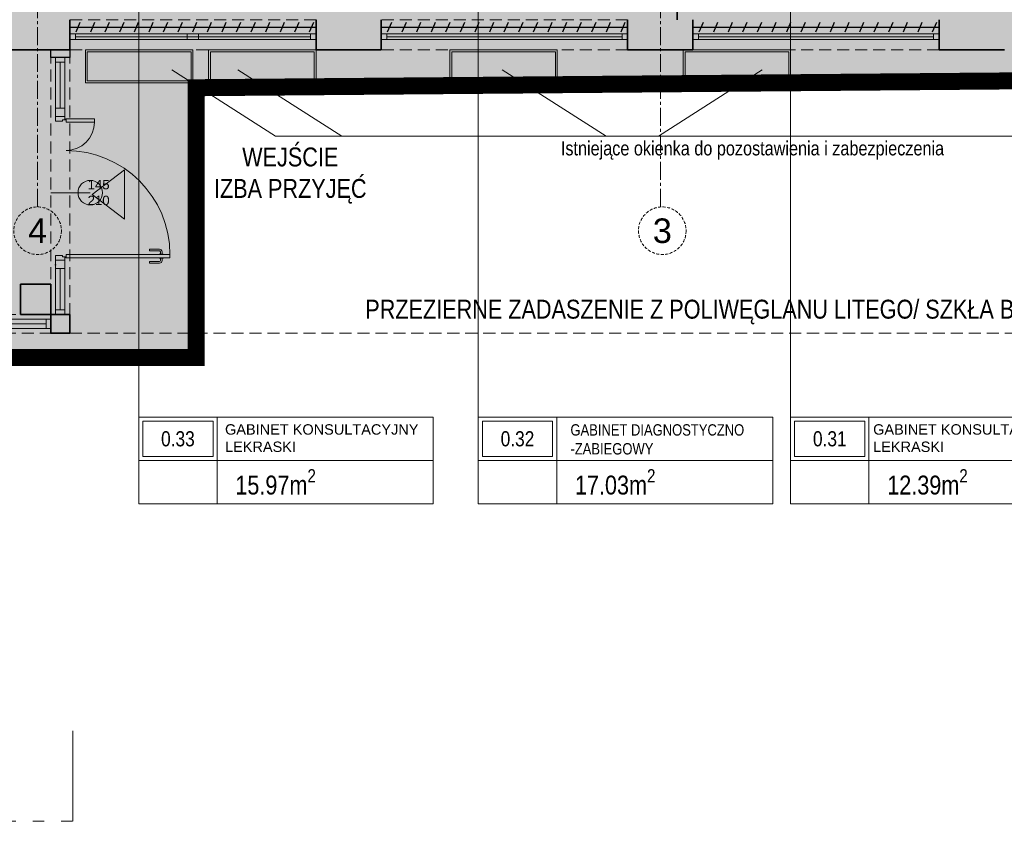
# Model space of a CAD drawing. Header units: millimetres. Extents: x -9409 to -3369, y -15007 to -6597.
# Tile 20 of 132: x -8231 to -7188, y -13874 to -13025. Entities that reach past the tile are written whole.
import ezdxf
from ezdxf.enums import TextEntityAlignment as Align

# ---------------------------------------------------------------- set-up
doc = ezdxf.new("R2010")
doc.units = ezdxf.units.MM
for name, pattern in [('ACAD_ISO02W100', [15, 12, -3]), ('ACAD_ISO03W100', [30, 12, -18]), ('CACHE2', [4.7625, 3.175, -1.5875]), ('CENTER2', [28.575, 19.05, -3.175, 3.175, -3.175]), ('CONTINU', [0]), ('DASHED', [19.05, 12.7, -6.35]), ('DASHED2', [0.375, 0.25, -0.125])]:
    doc.linetypes.add(name, pattern=pattern)
doc.layers.add('_okna last okna', color=251, linetype='Continuous')
doc.layers.add('sq_sc.kurtynowa', color=4, linetype='Continuous')
for name, color, linetype, lineweight, true_color in [('_rolety', 7, 'Continuous', 25, 0x21dec2), ('SQ_STOLARKA ISTNIEJĄCA', 7, 'Continuous', 9, 0x575757), ('SQ_Widok', 7, 'DASHED', 15, 0x474747)]:
    doc.layers.add(name, color=color, linetype=linetype, lineweight=lineweight, true_color=true_color)
for name, color, linetype, lineweight in [('A-AREA-____-IDEN', 81, 'Continuous', 5), ('A-AREA-IDEN', 7, 'Continuous', 9), ('SQ_Drzwi', 170, 'Continuous', 9), ('SQ_HATCH', 140, 'Continuous', 13), ('SQ_ISTN.Ściany', 140, 'Continuous', 35), ('SQ_Nadproża', 112, 'DASHED', 13), ('Sq_Okna', 170, 'Continuous', 9), ('SQ_Opisy', 7, 'Continuous', 18), ('SQ_Osie', 220, 'CENTER2', 9), ('SQ_PROJ.Ściany', 7, 'Continuous', 35), ('SQ_ZAKRES_OPRACOWANIA', 7, 'ACAD_ISO02W100', 20)]:
    doc.layers.add(name, color=color, linetype=linetype, lineweight=lineweight)
doc.styles.add('Arial Narrow_2', font='ARIALN.TTF', dxfattribs={"height": 20})
doc.styles.get("Standard").update_dxf_attribs({"font": 'arial.ttf'})

# ---------------------------------------------------------------- blocks, each defined once
blk = doc.blocks.new('ET_pom_prokocim 1_200 - SZEROKA --4287470-__- 0_00 parter')
at = {"layer": 'A-AREA-____-IDEN'}
blk.add_line((2.943, 0.629), (2.943, -1.377), dxfattribs=at)
blk.add_wipeout([(-3.629, 2.634), (10, 2.634), (10, -1.377), (-3.629, -1.377)])
for p, q in [((-3.629, -1.377), (-3.629, 2.634)), ((-3.629, 2.634), (10, 2.634)), ((0, 0.629), (0, 2.634)), ((10, 2.634), (10, -1.377)), ((-3.629, 0.629), (0, 0.629)), ((0, 0.629), (0, -1.377)), ((10, 0.629), (0, 0.629)), ((10, -1.377), (-3.629, -1.377))]:
    blk.add_line(p, q, dxfattribs=at)
blk.add_lwpolyline([(-3.441, 0.817), (-0.188, 0.817), (-0.188, 2.446), (-3.441, 2.446)], close=True, dxfattribs=at)
blk = doc.blocks.new('KLAMKA')
for p, q in [((-10, -18.4), (-10, -7)), ((-8, -18.4), (-8, -7)), ((-4.3, -4), (-7, -4)), ((-4.3, -6), (-7, -6)), ((-4.3, -3.1), (-4.3, -6.9)), ((-3.5, -2.5), (-3.7, -2.5)), ((-3.5, -7.5), (-3.7, -7.5)), ((0, -2.5), (0.2, -2.5)), ((0, -7.5), (0.2, -7.5)), ((0.8, -3.1), (0.8, -6.9)), ((3.5, -4), (0.8, -4)), ((3.5, -6), (0.8, -6)), ((4.5, -18.4), (4.5, -7)), ((6.5, -18.4), (6.5, -7)), ((-8.6, -19), (-9.4, -19)), ((5.9, -19), (5.1, -19))]:
    blk.add_line(p, q)
for centre, radius, start, end in [((-7, -7), 3, 90, 180), ((-7, -7), 1, 90, 180), ((-3.7, -3.1), 0.6, 90, 180), ((-3.7, -6.9), 0.6, 180, 270), ((0.2, -3.1), 0.6, 0, 90), ((0.2, -6.9), 0.6, 270, 360), ((3.5, -7), 3, 360, 90), ((3.5, -7), 1, 0, 90), ((-9.4, -18.4), 0.6, 180, 270), ((-8.6, -18.4), 0.6, 270, 360), ((5.1, -18.4), 0.6, 180, 270), ((5.9, -18.4), 0.6, 270, 360)]:
    blk.add_arc(centre, radius, start, end)
blk = doc.blocks.new('osie bud A')
at = {"layer": 'SQ_Osie'}
for p, q in [((24134.3, 19372.6), (24134.3, 17597.3)), ((24794.3, 19372.6), (24794.3, 17597.3))]:
    blk.add_line(p, q, dxfattribs=at)
at = {"layer": 'SQ_Osie', "linetype": 'ByBlock'}
for centre in [(24132.5, 19397.8), (24794.2, 19397.8)]:
    blk.add_circle(centre, 25.2, dxfattribs=at)
at = {"layer": 'SQ_Osie'}
for s, p in [('3', (24132.5, 19397.8)), ('4', (24794.2, 19397.8))]:
    blk.add_text(s, height=26, rotation=180, dxfattribs=at).set_placement(p, align=Align.MIDDLE_CENTER)
blk = doc.blocks.new('stan projektowany')
at = {"layer": 'SQ_HATCH'}
h = blk.add_hatch(dxfattribs=at)
h.set_pattern_fill('ANGLE')
h.set_pattern_definition([(0, (-10464.962, 6233.929), (0, 6.985), [5.08, -1.905]), (90, (-10464.962, 6233.929), (-6.985, 4e-16), [5.08, -1.905])])
h.paths.add_polyline_path([(-15233.1, 8198.7), (-15198.1, 8198.7), (-15176.6, 8198.7), (-15176.6, 8216.2), (-15144.6, 8216.2), (-15144.6, 8147.2), (-15144.6, 7886.2), (-15144.6, 7837.2), (-15144.6, 7734.8), (-15104.7, 7734.8), (-15104.6, 10535.6), (-15737.6, 10535.6), (-15737.6, 10615.6), (-15789.6, 10615.6), (-16075.6, 10615.6), (-16075.6, 9587.3), (-16120.1, 9587.3), (-16120.1, 9436.6), (-16071.6, 9436.6), (-16071.6, 9307.6), (-16259.6, 9307.6), (-16259.6, 8898.7), (-16704.6, 8898.7), (-16704.6, 7768.2), (-16704.6, 7751.8), (-16685.6, 7751.8), (-16685.6, 7130.6), (-16718.1, 7131.6), (-16718.1, 7178.2), (-16999.6, 7178.2), (-16999.6, 7808.2), (-19394.6, 7808.2), (-19394.6, 6211.2), (-19462.5, 6211.2), (-19462.5, 5925.5), (-18509.3, 5925.5), (-18509.3, 6211.2), (-17103, 6223), (-17103, 5881.5), (-15104.7, 5873.3), (-15104.7, 7734.8), (-15144.6, 7734.8), (-15144.6, 7707.2), (-15176.6, 7707.2), (-15176.6, 7706.7), (-15176.6, 7706.7), (-15259.9, 7706.7), (-15259.9, 7706.8), (-15259.9, 7707.2), (-15292.7, 7707.2), (-15292.7, 7696.7), (-15292.7, 7696.7), (-15292.7, 7706.7), (-15297.7, 7706.6), (-15297.7, 7699.4, 0.414214), (-15297.4, 7699.1), (-15296.5, 7699.1, -0.414214), (-15296.2, 7698.8), (-15296.2, 7696.9, 0.527766), (-15295.9, 7696.6, -0.450501), (-15295.3, 7696.1, -0.414104), (-15295.8, 7695.5), (-15295.1, 7695.5), (-15295.8, 7695.5, -0.414323), (-15296.3, 7696.1, -0.409171), (-15295.9, 7696.7, -0.450389), (-15296.2, 7696.9), (-15296.2, 7698.8, 0.414214), (-15296.5, 7699.1), (-15297.4, 7699.1, -0.414214), (-15297.7, 7699.4), (-15297.7, 7706.6), (-15292.7, 7706.7), (-15292.7, 7707.2), (-15259.9, 7707.2), (-15259.9, 7734.8), (-15473.3, 7734.8), (-15473.3, 7771.1, -0.414214), (-15477.3, 7775.1, -1), (-15469.3, 7775.1, -0.414214), (-15473.3, 7771.1), (-15473.3, 7749.3), (-15457.7, 7749.3), (-15457.7, 7760.1), (-15458, 7760.2), (-15458, 7773.9), (-15458, 7787.5), (-15457.7, 7799.3), (-15457.7, 7787.6), (-15431.6, 7791.4, -0.038172), (-15428, 7791.6, -0.032853), (-15424.8, 7791.4, -0.057631), (-15419.7, 7790.2, -0.057695), (-15415.5, 7788, -0.068919), (-15411.9, 7784.8, -0.070278), (-15409.4, 7780.9, -0.066142), (-15408.2, 7776.7, -0.045653), (-15407.9, 7773.2, -0.032968), (-15408.1, 7770.7, -0.068737), (-15409.4, 7766.3, -0.070278), (-15411.9, 7762.4, -0.068919), (-15415.5, 7759.2, -0.057695), (-15419.7, 7757, -0.057631), (-15424.8, 7755.8, -0.032853), (-15428, 7755.6, -0.033182), (-15431.2, 7755.8), (-15457.7, 7760.1), (-15457.7, 7749.3), (-15473.3, 7749.3), (-15473.3, 7734.8), (-15259.9, 7734.8), (-15259.9, 7837.1), (-15259.9, 7837.1), (-15259.9, 7837.1), (-15176.6, 7837.2), (-15176.6, 7734.8), (-15144.6, 7734.8), (-15144.6, 7837.2), (-15144.6, 7886.2), (-15176.6, 7886.2), (-15176.6, 8147.2), (-15176.6, 8163.7), (-15198.1, 8163.7), (-15233.1, 8163.7)])
at = {"layer": 'SQ_HATCH', "linetype": 'ByBlock', "true_color": 0x939598}
blk.add_hatch(color=252, dxfattribs=at).paths.add_polyline_path([(-18663.1, 6003.2), (-18695.1, 6003.2), (-18695.1, 5971.2), (-18663.1, 5971.2)])
at = {"layer": 'SQ_Opisy'}
h = blk.add_hatch(color=7, dxfattribs=at)
h.dxf.hatch_style = 1
h.paths.add_polyline_path([(-18619.3, 6098.3), (-18584.9, 6072.2), (-18584.9, 6124.3)])
at = {"layer": '_okna last okna', "linetype": 'ByBlock'}
blk.add_line((-18658.1, 6238.2), (-18658.1, 6238.2), dxfattribs=at)
at = {"layer": 'SQ_Drzwi', "linetype": 'Continuous'}
for p, q in [((-18658.1, 6238.2), (-18658.1, 6189.7)), ((-18653.1, 6238.2), (-18653.1, 6189.7)), ((-18648.1, 6238.2), (-18648.1, 6180.7)), ((-18648.1, 6189.7), (-18658.1, 6189.7)), ((-18658.1, 6189.7), (-18658.1, 6180.7)), ((-18648.1, 6180.7), (-18648.1, 6189.7)), ((-18648.1, 6189.7), (-18648.1, 6180.7)), ((-18658.1, 6180.7), (-18658.1, 6175.7)), ((-18648.1, 6180.7), (-18658.1, 6180.7)), ((-18658.1, 6180.7), (-18658.1, 6175.7)), ((-18658.1, 6175.7), (-18650.9, 6175.7)), ((-18650.6, 6176), (-18650.6, 6176.9)), ((-18650.3, 6177.2), (-18648.4, 6177.2)), ((-18648.1, 6177.5), (-18648.1, 6180.7)), ((-18647, 6178.2), (-18647, 6174.7)), ((-18663, 6100.1), (-18621.3, 6100.1)), ((-18658.1, 6033.7), (-18650.9, 6033.7)), ((-18658.1, 6033.7), (-18658.1, 6028.7)), ((-18648.1, 6028.7), (-18658.1, 6028.7)), ((-18648.1, 6028.7), (-18658.1, 6028.7)), ((-18648.1, 6028.7), (-18658.1, 6028.7)), ((-18658.1, 6028.7), (-18658.1, 6019.7)), ((-18658.1, 6028.7), (-18658.1, 6019.7)), ((-18658.1, 5971.2), (-18658.1, 6028.7)), ((-18650.6, 6033.4), (-18650.6, 6032.5)), ((-18650.3, 6032.2), (-18648.4, 6032.2)), ((-18648.1, 6031.9), (-18648.1, 6028.7)), ((-18648.1, 6028.7), (-18648.1, 6019.7)), ((-18648.1, 6028.7), (-18648.1, 6019.7)), ((-18648.1, 6028.7), (-18648.1, 5971.2)), ((-18647, 6034.7), (-18537, 6034.7)), ((-18647, 6034.7), (-18647, 6031.2)), ((-18647, 6031.2), (-18537, 6031.2)), ((-18537, 6031.2), (-18537, 6034.7)), ((-18658.1, 6019.7), (-18648.1, 6019.7)), ((-18653.1, 6019.7), (-18653.1, 5976.2)), ((-18658.1, 5980.2), (-18658.1, 5971.2)), ((-18805.1, 5966.2), (-18663.1, 5966.2)), ((-18805.1, 5961.2), (-18668.1, 5961.2)), ((-18663.1, 5956.2), (-18805.1, 5956.2))]:
    blk.add_line(p, q, dxfattribs=at)
for points in [[(-18658.1, 6238.2), (-18658.1, 6243.2), (-18648.1, 6243.2), (-18648.1, 6238.2), (-18658.1, 6238.2)], [(-18658.1, 5971.2), (-18658.1, 5976.2), (-18648.1, 5976.2), (-18648.1, 5971.2), (-18658.1, 5971.2)], [(-18663.1, 5956.2), (-18668.1, 5956.2), (-18668.1, 5966.2), (-18663.1, 5966.2), (-18663.1, 5956.2)]]:
    blk.add_lwpolyline(points, dxfattribs=at)
blk.add_lwpolyline([(-18617, 6174.7), (-18647, 6174.7), (-18647, 6178.2), (-18617, 6178.2)], close=True, dxfattribs=at)
for centre in [(-18647.5, 6177.6), (-18647.5, 6031.8), (-18647.5, 6031.8)]:
    blk.add_circle(centre, 0.529, dxfattribs=at)
at = {"layer": 'SQ_Drzwi'}
blk.add_circle((-18621.3, 6100.1), 13, dxfattribs=at)
at = {"layer": 'SQ_Drzwi', "linetype": 'Continuous'}
for centre, radius, start, end in [((-18650.9, 6176), 0.3, 270, 0), ((-18650.3, 6176.9), 0.3, 90, 180), ((-18648.4, 6177.5), 0.3, 270, 0), ((-18647, 6174.7), 30, 270, 0), ((-18647, 6034.7), 110, 0, 90), ((-18650.9, 6033.4), 0.304, 0.2723, 89.2798), ((-18650.3, 6032.5), 0.3, 179.9815, 269.9815), ((-18648.4, 6031.9), 0.298, 359.7356, 90.1117), ((-18648.4, 6031.9), 0.298, 359.7356, 90.1117)]:
    blk.add_arc(centre, radius, start, end, dxfattribs=at)
at = {"layer": 'SQ_ISTN.Ściany'}
for p, q in [((-17999.6, 6303.7), (-17999.6, 6283.2)), ((-18643.1, 6251.2), (-18643.1, 6283.2)), ((-18382.1, 6251.2), (-18382.1, 6283.2)), ((-18313.1, 6251.2), (-18313.1, 6283.2)), ((-18052.1, 6251.2), (-18052.1, 6283.2)), ((-17983.1, 6251.2), (-17983.1, 6283.2)), ((-17722.1, 6251.2), (-17722.1, 6283.2)), ((-18643.1, 6251.2), (-18707.1, 6251.2)), ((-18313.1, 6251.2), (-18382.1, 6251.2)), ((-17983.1, 6251.2), (-18052.1, 6251.2)), ((-17653.1, 6251.2), (-17722.1, 6251.2))]:
    blk.add_line(p, q, dxfattribs=at)
at = {"layer": 'SQ_Nadproża'}
for p, q in [((-18663.1, 5951.2), (-18663.1, 6251.2)), ((-18643.1, 5951.2), (-18643.1, 6251.2)), ((-18643.1, 5971.2), (-19372.1, 5971.2)), ((-18643.1, 5951.2), (-19372.1, 5951.2))]:
    blk.add_line(p, q, dxfattribs=at)
at = {"layer": 'SQ_Opisy'}
blk.add_lwpolyline([(-18619.3, 6098.3), (-18584.9, 6072.2), (-18584.9, 6124.3)], close=True, dxfattribs=at)
at = {"layer": 'SQ_PROJ.Ściany'}
blk.add_lwpolyline([(-18695.1, 6003.2), (-18663.1, 6003.2), (-18663.1, 5971.2), (-18695.1, 5971.2)], close=True, dxfattribs=at)
for points in [[(-18663.1, 5963.2), (-18663.1, 5971.2), (-18643.1, 5971.2), (-18643.1, 5963.2), (-18643.1, 5951.2)], [(-18643.1, 5951.2), (-18655.1, 5951.2), (-18663.1, 5951.2), (-18663.1, 5971.2), (-18655.1, 5971.2)]]:
    blk.add_lwpolyline(points, dxfattribs=at)
at = {"layer": 'sq_sc.kurtynowa'}
blk.add_lwpolyline([(-18643.1, 6251.2), (-18643.1, 6243.2), (-18663.1, 6243.2), (-18663.1, 6251.2)], close=True, dxfattribs=at)
for p in [(-18658.1, 6023.7), (-18663.1, 5975.2)]:
    blk.add_point(p, dxfattribs=at)
at = {"layer": 'SQ_STOLARKA ISTNIEJĄCA', "lineweight": 13}
for p, q in [((-18637.1, 6268.2), (-18388.1, 6268.2)), ((-18307.1, 6268.2), (-18058.1, 6268.2)), ((-17977.1, 6268.2), (-17728.1, 6268.2)), ((-18637.1, 6265.2), (-18388.1, 6265.2)), ((-18637.1, 6262.2), (-18388.1, 6262.2)), ((-18307.1, 6265.2), (-18058.1, 6265.2)), ((-18307.1, 6262.2), (-18058.1, 6262.2)), ((-17977.1, 6265.2), (-17728.1, 6265.2)), ((-17977.1, 6262.2), (-17728.1, 6262.2))]:
    blk.add_line(p, q, dxfattribs=at)
for points in [[(-18637.1, 6262.2), (-18637.1, 6268.2), (-18643.1, 6268.2), (-18643.1, 6262.2)], [(-18506.6, 6262.2), (-18506.6, 6268.2), (-18518.6, 6268.2), (-18518.6, 6262.2)], [(-18382.1, 6262.2), (-18382.1, 6268.2), (-18388.1, 6268.2), (-18388.1, 6262.2)], [(-18307.1, 6262.2), (-18307.1, 6268.2), (-18313.1, 6268.2), (-18313.1, 6262.2)], [(-18052.1, 6262.2), (-18052.1, 6268.2), (-18058.1, 6268.2), (-18058.1, 6262.2)], [(-17977.1, 6262.2), (-17977.1, 6268.2), (-17983.1, 6268.2), (-17983.1, 6262.2)], [(-17722.1, 6262.2), (-17722.1, 6268.2), (-17728.1, 6268.2), (-17728.1, 6262.2)], [(-18626.5, 6251.2), (-18512.6, 6251.2), (-18512.6, 6216.4), (-18626.5, 6216.4)], [(-18624.5, 6249.2), (-18514.6, 6249.2), (-18514.6, 6218.4), (-18624.5, 6218.4)], [(-18496, 6251.2), (-18382.1, 6251.2), (-18382.1, 6216.4), (-18496, 6216.4)], [(-18494, 6249.2), (-18384.1, 6249.2), (-18384.1, 6218.4), (-18494, 6218.4)], [(-18240.4, 6251.2), (-18126.6, 6251.2), (-18126.6, 6216.4), (-18240.4, 6216.4)], [(-18238.4, 6249.2), (-18128.6, 6249.2), (-18128.6, 6218.4), (-18238.4, 6218.4)], [(-17993.3, 6251.2), (-17879.5, 6251.2), (-17879.5, 6216.4), (-17993.3, 6216.4)], [(-17991.3, 6249.2), (-17881.5, 6249.2), (-17881.5, 6218.4), (-17991.3, 6218.4)]]:
    blk.add_lwpolyline(points, close=True, dxfattribs=at)
at = {"layer": 'SQ_Widok', "linetype": 'DASHED'}
blk.add_line((-18643.1, 5951.2), (-17032.5, 5951.2), dxfattribs=at)
at = {"layer": 'SQ_Widok'}
for points in [[(-18382.1, 6283.2), (-18643.1, 6283.2)], [(-18052.1, 6283.2), (-18313.1, 6283.2)], [(-18382.1, 6251.2), (-18643.1, 6251.2)], [(-18052.1, 6251.2), (-18313.1, 6251.2)], [(-17722.1, 6251.2), (-17983.1, 6251.2)]]:
    blk.add_lwpolyline(points, dxfattribs=at)
at = {"layer": 'SQ_Widok', "color": 250, "linetype": 'CONTINU', "true_color": 0x383838}
for points in [[(-18535, 6230), (-18425, 6160), (-17275, 6160)], [(-18465, 6230), (-18355, 6160)], [(-18185, 6230), (-18075, 6160)], [(-17909.5, 6230), (-18019.5, 6160)]]:
    blk.add_lwpolyline(points, dxfattribs=at)
at = {"layer": 'SQ_ZAKRES_OPRACOWANIA', "color": 251, "linetype": 'DASHED2', "ltscale": 100, "true_color": 0x636466, "const_width": 18}
blk.add_lwpolyline([(-15104.6, 10541.7), (-15104.7, 7946.2), (-14458.4, 7942.5), (-14458.4, 5881.5), (-17103, 5881.5), (-17103, 6223), (-18509.3, 6211.2), (-18509.3, 5925.5), (-19462.5, 5925.5), (-19462.5, 6211.2), (-19394.6, 6211.2), (-19394.6, 7808.2), (-16999.6, 7808.2), (-16999.6, 7178.2), (-16704.6, 7178.2), (-16704.6, 7768.2), (-16704.6, 8898.7), (-16259.6, 8898.7), (-16259.6, 9307.6), (-16071.6, 9307.6), (-16071.6, 9436.6)], dxfattribs=at)
at = {"layer": 'SQ_Drzwi', "linetype": 'Continuous', "xscale": 0.8916850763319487, "yscale": 0.8916850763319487, "zscale": 0.8916850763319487, "rotation": 270.0154704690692}
blk.add_blockref('KLAMKA', (-18541.7, 6031.3), dxfattribs=at)
at = {"layer": 'SQ_Osie', "linetype": 'CACHE2', "ltscale": 5, "rotation": 180}
blk.add_blockref('osie bud A', (6117.1, 25457.6), dxfattribs=at)
at = {"layer": 'A-AREA-IDEN', "insert": (-17919.9, 6144.8), "char_height": 15, "width": 466.659, "attachment_point": 5, "style": 'Arial Narrow_2'}
blk.add_mtext('Istniejące okienka do pozostawienia i zabezpieczenia', dxfattribs=at)
at = {"layer": 'Sq_Okna', "linetype": 'Continuous', "insert": (-18641, 6100.2), "char_height": 10, "attachment_point": 5}
blk.add_mtext('\\pxi5.7025;145\\P210', dxfattribs=at)
at = {"layer": 'SQ_Opisy', "char_height": 20, "attachment_point": 5, "style": 'Arial Narrow_2'}
for s, insert, width in [('WEJŚCIE\\PIZBA PRZYJĘĆ ', (-18409.5, 6118.2), 306.13), ('PRZEZIERNE ZADASZENIE Z POLIWĘGLANU LITEGO/ SZKŁA BEZPIECZNEGO', (-17904.2, 5973.7), 1164.576)]:
    blk.add_mtext(s, dxfattribs=dict(at, insert=insert, width=width))
blk = doc.blocks.new('*U216')
at = {"layer": '_rolety', "linetype": 'CONTINU', "lineweight": 25, "ltscale": 0.8}
blk.add_lwpolyline([(2.9, -5.2), (7.3, 5.2)], dxfattribs=at)
blk = doc.blocks.new('*U217')
at = {"layer": '_rolety', "color": 0, "linetype": 'ByBlock', "lineweight": -2, "transparency": 16777216, "rotation": 270}
for p in [(-6866.1, -11540.4), (-6866.1, -11555.9), (-6866.1, -11571.3), (-6866.1, -11586.8), (-6866.1, -11602.2), (-6866.1, -11617.7), (-6866.1, -11633.1), (-6866.1, -11648.6), (-6866.1, -11664.1), (-6866.1, -11679.5), (-6866.1, -11695), (-6866.1, -11710.4), (-6866.1, -11725.9), (-6866.1, -11741.3), (-6866.1, -11756.8), (-6866.1, -11772.2), (-6866.1, -11787.7)]:
    blk.add_blockref('*U216', p, dxfattribs=at)
blk = doc.blocks.new('*U218')
at = {"layer": '_rolety', "linetype": 'CONTINU', "lineweight": 25, "ltscale": 0.8}
blk.add_lwpolyline([(2.9, -5.2), (7.3, 5.2)], dxfattribs=at)
blk = doc.blocks.new('*U219')
at = {"layer": '_rolety', "color": 0, "linetype": 'ByBlock', "lineweight": -2, "transparency": 16777216, "rotation": 270}
for p in [(-6866.1, -11540.4), (-6866.1, -11555.9), (-6866.1, -11571.3), (-6866.1, -11586.8), (-6866.1, -11602.2), (-6866.1, -11617.7), (-6866.1, -11633.1), (-6866.1, -11648.6), (-6866.1, -11664.1), (-6866.1, -11679.5), (-6866.1, -11695), (-6866.1, -11710.4), (-6866.1, -11725.9), (-6866.1, -11741.3), (-6866.1, -11756.8), (-6866.1, -11772.2), (-6866.1, -11787.7)]:
    blk.add_blockref('*U218', p, dxfattribs=at)
blk = doc.blocks.new('*U190')
at = {"layer": '_rolety', "linetype": 'CONTINU', "lineweight": 25, "ltscale": 0.8}
blk.add_lwpolyline([(2.9, -5.2), (7.3, 5.2)], dxfattribs=at)
blk = doc.blocks.new('*U191')
at = {"layer": '_rolety', "color": 0, "linetype": 'ByBlock', "lineweight": -2, "transparency": 16777216, "rotation": 270}
for p in [(-6866.1, -11540.4), (-6866.1, -11555.9), (-6866.1, -11571.3), (-6866.1, -11586.8), (-6866.1, -11602.2), (-6866.1, -11617.7), (-6866.1, -11633.1), (-6866.1, -11648.6), (-6866.1, -11664.1), (-6866.1, -11679.5), (-6866.1, -11695), (-6866.1, -11710.4), (-6866.1, -11725.9), (-6866.1, -11741.3), (-6866.1, -11756.8), (-6866.1, -11772.2), (-6866.1, -11787.7)]:
    blk.add_blockref('*U190', p, dxfattribs=at)

msp = doc.modelspace()

# ---------------------------------------------------------------- hatches: boundary and pattern name
at = {"layer": 'SQ_HATCH'}
h = msp.add_hatch(dxfattribs=at)
h.set_pattern_fill('ANGLE')
h.set_pattern_definition([(0, (0, -13074.651), (0, 6.985), [5.08, -1.905]), (90, (0, -13074.651), (-6.985, 4e-16), [5.08, -1.905])])
h.paths.add_polyline_path([(-4768.2, -11109.9), (-4733.2, -11109.9), (-4711.7, -11109.9), (-4711.7, -11092.4), (-4679.7, -11092.4), (-4679.7, -11161.4), (-4679.7, -11422.4), (-4679.7, -11471.4), (-4679.7, -11573.8), (-4639.7, -11573.8), (-4639.7, -8773), (-5272.7, -8773), (-5272.7, -8693), (-5324.7, -8693), (-5610.7, -8693), (-5610.7, -9721.3), (-5655.2, -9721.3), (-5655.2, -9872), (-5606.7, -9872), (-5606.7, -10001), (-5794.7, -10001), (-5794.7, -10409.9), (-6239.7, -10409.9), (-6239.7, -11540.4), (-6239.7, -11556.8), (-6220.6, -11556.8), (-6220.6, -12178), (-6253.2, -12177), (-6253.2, -12130.4), (-6534.7, -12130.4), (-6534.7, -11500.4), (-8929.7, -11500.4), (-8929.7, -13097.4), (-8997.5, -13097.4), (-8997.5, -13383.1), (-8044.3, -13383.1), (-8044.3, -13097.4), (-6638.1, -13085.6), (-6638.1, -13427.1), (-4639.7, -13435.3), (-4639.7, -11573.8), (-4679.7, -11573.8), (-4679.7, -11601.4), (-4711.7, -11601.4), (-4711.7, -11601.9), (-4711.7, -11601.9), (-4794.9, -11601.9), (-4794.9, -11601.8), (-4794.9, -11601.4), (-4827.7, -11601.4), (-4827.7, -11611.9), (-4827.7, -11611.9), (-4827.7, -11601.9), (-4832.7, -11601.9), (-4832.7, -11609.1, 0.414214), (-4832.4, -11609.4), (-4831.5, -11609.4, -0.414214), (-4831.2, -11609.7), (-4831.2, -11611.6, 0.527766), (-4830.9, -11612, -0.450501), (-4830.3, -11612.5, -0.414104), (-4830.8, -11613), (-4830.1, -11613.1), (-4830.8, -11613, -0.414323), (-4831.4, -11612.5, -0.409171), (-4830.9, -11611.9, -0.450389), (-4831.2, -11611.6), (-4831.2, -11609.7, 0.414214), (-4831.5, -11609.4), (-4832.4, -11609.4, -0.414214), (-4832.7, -11609.1), (-4832.7, -11601.9), (-4827.7, -11601.9), (-4827.7, -11601.4), (-4794.9, -11601.4), (-4794.9, -11573.8), (-5008.3, -11573.8), (-5008.3, -11537.4, -0.414214), (-5012.3, -11533.4, -1), (-5004.3, -11533.4, -0.414214), (-5008.3, -11537.4), (-5008.3, -11559.3), (-4992.7, -11559.3), (-4992.7, -11548.4), (-4993, -11548.4), (-4993, -11534.7), (-4993, -11521), (-4992.7, -11509.3), (-4992.7, -11521), (-4966.7, -11517.2, -0.038172), (-4963, -11516.9, -0.032853), (-4959.9, -11517.1, -0.057631), (-4954.8, -11518.4, -0.057695), (-4950.6, -11520.6, -0.068919), (-4946.9, -11523.8, -0.070278), (-4944.5, -11527.7, -0.066142), (-4943.2, -11531.9, -0.045653), (-4943, -11535.4, -0.032968), (-4943.2, -11537.9, -0.068737), (-4944.5, -11542.3, -0.070278), (-4946.9, -11546.2, -0.068919), (-4950.6, -11549.4, -0.057695), (-4954.8, -11551.5, -0.057631), (-4959.9, -11552.8, -0.032853), (-4963, -11553, -0.033182), (-4966.2, -11552.8), (-4992.7, -11548.4), (-4992.7, -11559.3), (-5008.3, -11559.3), (-5008.3, -11573.8), (-4794.9, -11573.8), (-4794.9, -11471.4), (-4794.9, -11471.4), (-4794.9, -11471.4), (-4711.7, -11471.4), (-4711.7, -11573.8), (-4679.7, -11573.8), (-4679.7, -11471.4), (-4679.7, -11422.4), (-4711.7, -11422.4), (-4711.7, -11161.4), (-4711.7, -11144.9), (-4733.2, -11144.9), (-4768.2, -11144.9)])

# ---------------------------------------------------------------- linework, layer by layer
at = {"layer": '_rolety', "linetype": 'CONTINU', "lineweight": 25, "ltscale": 0.8}
for points in [[(-8178.2, -13033.4), (-7917.2, -13033.4)], [(-7848.2, -13033.4), (-7587.2, -13033.4)], [(-7518.2, -13033.4), (-7257.2, -13033.4)]]:
    msp.add_lwpolyline(points, dxfattribs=at)
at = {"layer": 'A-AREA-IDEN', "linetype": 'ACAD_ISO03W100'}
msp.add_lwpolyline([(-8907.2, -13782.5), (-8907.2, -13874.1), (-8174.8, -13874.1), (-8174.8, -13778.2)], dxfattribs=at)
at = {"layer": 'A-AREA-IDEN'}
msp.add_lwpolyline([(-8174.8, -13874.1), (-8174.8, -13778.2)], dxfattribs=at)
at = {"layer": 'SQ_Widok', "linetype": 'DASHED'}
msp.add_line((-8178.2, -13357.4), (-6567.6, -13357.4), dxfattribs=at)

# ---------------------------------------------------------------- block references
at = {"layer": '_rolety', "lineweight": 30, "rotation": 270}
for name, p in [('*U219', (3623.3, -19899.5)), ('*U217', (3953.3, -19899.5)), ('*U191', (4283.3, -19899.5))]:
    msp.add_blockref(name, p, dxfattribs=at)
at = {"layer": 'A-AREA-____-IDEN', "lineweight": 18, "xscale": 22.88, "yscale": 22.88, "zscale": 22.88}
for p in [(-8021.9, -13506.5), (-7662.3, -13506.5), (-7331.5, -13506.5)]:
    msp.add_blockref('ET_pom_prokocim 1_200 - SZEROKA --4287470-__- 0_00 parter', p, dxfattribs=at)
at = {"layer": 'SQ_ISTN.Ściany'}
msp.add_blockref('stan projektowany', (10465, -19308.6), dxfattribs=at)

# ---------------------------------------------------------------- next in the draw order: linework, layer by layer
at = {"layer": 'A-AREA-____-IDEN'}
for p, q in [((-7745.3, -13538), (-7745.3, -12648.5)), ((-7414.5, -13538), (-7414.5, -12762.6)), ((-8105, -13538), (-8105, -12938))]:
    msp.add_line(p, q, dxfattribs=at)

# ---------------------------------------------------------------- next in the draw order: texts
at = {"layer": 'SQ_Opisy', "color": 7, "lineweight": 13}
for s, insert, char_height, width, attachment_point in [('\\pxql;GABINET KONSULTACYJNY LEKRASKI ', (-8013.6, -13453.7), 11, 221.247, 1), ('{\\fArial Narrow|b0|i0|c238|p34;\\C256;GABINET DIAGNOSTYCZNO -ZABIEGOWY}', (-7647.7, -13453.7), 12, 221.247, 1), ('\\pxql;GABINET KONSULTACYJNY LEKRASKI ', (-7327.1, -13453.7), 11, 221.247, 1), ('{\\fArial Narrow|b0|i0|c238|p34;\\C256;0.33}', (-8063.5, -13469.2), 16, 219.596, 5), ('{\\fArial Narrow|b0|i0|c238|p34;\\C256;0.32}', (-7703.8, -13469.2), 16, 219.596, 5), ('{\\fArial Narrow|b0|i0|c238|p34;\\C256;0.31}', (-7373, -13469.2), 16, 219.596, 5)]:
    msp.add_mtext(s, dxfattribs=dict(at, insert=insert, char_height=char_height, width=width, attachment_point=attachment_point))
at = {"layer": 'SQ_PROJ.Ściany', "char_height": 20, "attachment_point": 1, "style": 'Arial Narrow_2'}
for s, insert in [('\\A1;15.97m{\\H0.7x;\\S2^ ;}', (-8002.7, -13501.3)), ('\\A1;17.03m{\\H0.7x;\\S2^ ;}', (-7643, -13501.3)), ('\\A1;12.39m{\\H0.7x;\\S2^ ;}', (-7312.2, -13501.3))]:
    msp.add_mtext(s, dxfattribs=dict(at, insert=insert))

doc.saveas('drawing.dxf')
